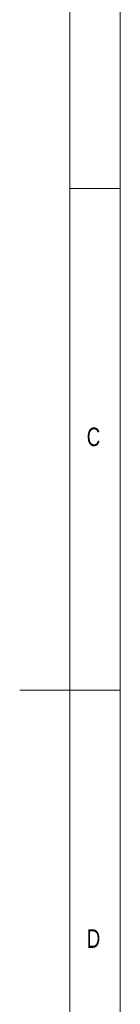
# Model space of a CAD drawing. Header units: inches. Extents: x 0.2 to 16.3, y 0.2 to 11.5.
# Tile 15 of 16: x 15.945 to 16.339, y 4.614 to 8.477. Entities that reach past the tile are written whole.
import ezdxf

# ---------------------------------------------------------------- set-up
doc = ezdxf.new("R2010")
doc.units = ezdxf.units.IN
doc.header["$MEASUREMENT"] = 0
doc.styles.add('SLDTEXTSTYLE0', font='TXT', dxfattribs={"width": 0.75})

msp = doc.modelspace()

# ---------------------------------------------------------------- linework, layer by layer
at = {"color": 7, "linetype": 'Continuous', "lineweight": 0}
for p, q in [((16.3386, 0.1969), (16.3386, 11.4961)), ((16.1417, 11.2992), (16.1417, 2.372)), ((16.1417, 7.815), (16.3386, 7.815)), ((16.3386, 5.8465), (15.9449, 5.8465))]:
    msp.add_line(p, q, dxfattribs=at)

# ---------------------------------------------------------------- texts
at = {"color": 7, "linetype": 'Continuous', "lineweight": 0, "char_height": 0.0729, "attachment_point": 1, "style": 'SLDTEXTSTYLE0'}
for s, insert in [('C', (16.2073, 6.8767)), ('D', (16.2073, 4.9082))]:
    msp.add_mtext(s, dxfattribs=dict(at, insert=insert))

doc.saveas('drawing.dxf')
